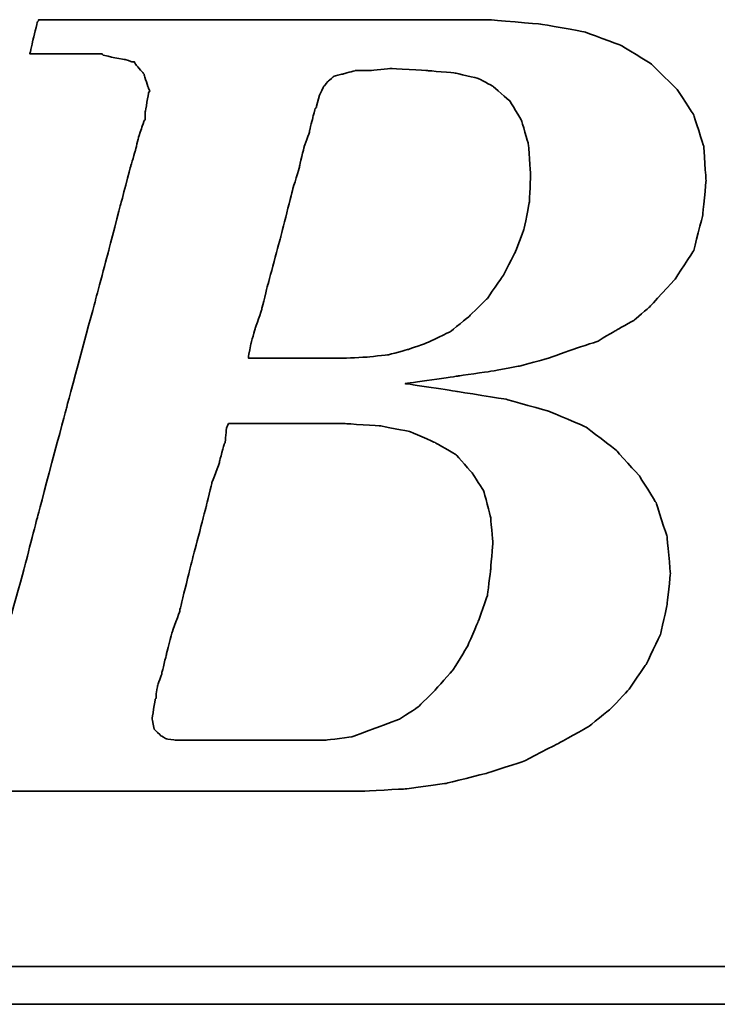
# Model space of a CAD drawing. Header units: millimetres. Extents: x 737 to 1271, y 623 to 792.
# Tile 32 of 48: x 1130.17 to 1134.1, y 675.56 to 681.1. Entities that reach past the tile are written whole.
import ezdxf

# ---------------------------------------------------------------- set-up
doc = ezdxf.new("R2010")
doc.units = ezdxf.units.MM
doc.header["$LTSCALE"] = 2
doc.layers.add('DIM', color=4, linetype='Continuous')
doc.layers.add('layer 1', color=7, linetype='Continuous')

# ---------------------------------------------------------------- blocks, each defined once
blk = doc.blocks.new('TBI MOTION logo(完整正式版)')
at = {"layer": 'layer 1', "color": 22, "lineweight": 35}
for points, knots in [([(-64.65375, -6.86375), (-64.65375, -6.86375), (-64.84375, -7.29625), (-64.84375, -7.29625), (-64.84375, -7.29625), (-64.84375, -7.29625), (-64.86875, -7.34375), (-64.86875, -7.34375), (-64.86875, -7.34375), (-64.86875, -7.34375), (-64.86875, -7.36875), (-64.86875, -7.36875), (-64.86875, -7.36875), (-64.86875, -7.36875), (-65.15375, -7.65375), (-65.15375, -7.65375), (-65.15375, -7.65375), (-65.15375, -7.65375), (-65.17875, -7.65375), (-65.17875, -7.65375), (-65.17875, -7.65375), (-65.17875, -7.65375), (-65.20375, -7.67875), (-65.20375, -7.67875), (-65.20375, -7.67875), (-65.20375, -7.67875), (-65.58875, -7.87125), (-65.58875, -7.87125), (-65.58875, -7.87125), (-65.58875, -7.87125), (-65.63375, -7.87125), (-65.63375, -7.87125), (-65.63375, -7.87125), (-65.63375, -7.87125), (-65.65875, -7.89375), (-65.65875, -7.89375), (-65.65875, -7.89375), (-65.65875, -7.89375), (-66.09375, -7.94375), (-66.09375, -7.94375), (-66.09375, -7.94375), (-66.09375, -7.94375), (-66.11375, -7.94375), (-66.11375, -7.94375), (-66.11375, -7.94375), (-66.11375, -7.94375), (-66.16375, -7.94375), (-66.16375, -7.94375), (-66.16375, -7.94375), (-66.16375, -7.94375), (-66.30875, -7.94375), (-66.30875, -7.94375), (-66.30875, -7.94375), (-66.30875, -7.94375), (-66.69375, -7.94375), (-66.69375, -7.94375), (-66.69375, -7.94375), (-66.69375, -7.94375), (-67.07375, -7.94375), (-67.07375, -7.94375), (-67.07375, -7.94375), (-67.07375, -7.94375), (-67.12375, -7.94375), (-67.12375, -7.94375), (-67.12375, -7.94375), (-67.12375, -7.94375), (-67.12375, -7.96625), (-67.12375, -7.96625), (-67.12375, -7.96625), (-67.12375, -7.96625), (-67.14875, -7.99125), (-67.14875, -7.99125), (-67.14875, -7.99125), (-67.14875, -7.99125), (-67.24375, -8.34875), (-67.24375, -8.34875), (-67.24375, -8.34875), (-67.24375, -8.34875), (-67.31375, -8.68625), (-67.31375, -8.68625), (-67.31375, -8.68625), (-67.31375, -8.68625), (-67.26875, -8.68625), (-67.26875, -8.68625), (-67.26875, -8.68625), (-67.26875, -8.68625), (-67.07375, -8.68625), (-67.07375, -8.68625), (-67.07375, -8.68625), (-67.07375, -8.68625), (-66.54875, -8.68625), (-66.54875, -8.68625), (-66.54875, -8.68625), (-66.54875, -8.68625), (-65.82625, -8.68625), (-65.82625, -8.68625), (-65.82625, -8.68625), (-65.82625, -8.68625), (-65.01375, -8.68625), (-65.01375, -8.68625), (-65.01375, -8.68625), (-65.01375, -8.68625), (-64.05375, -8.68625), (-64.05375, -8.68625), (-64.05375, -8.68625), (-64.05375, -8.68625), (-62.08375, -8.68625), (-62.08375, -8.68625), (-62.08375, -8.68625), (-62.08375, -8.68625), (-60.06875, -8.68625), (-60.06875, -8.68625), (-60.06875, -8.68625), (-60.06875, -8.68625), (-59.10875, -8.68625), (-59.10875, -8.68625), (-59.10875, -8.68625), (-59.10875, -8.68625), (-58.29375, -8.68625), (-58.29375, -8.68625), (-58.29375, -8.68625), (-58.29375, -8.68625), (-57.57375, -8.68625), (-57.57375, -8.68625), (-57.57375, -8.68625), (-57.57375, -8.68625), (-57.04875, -8.68625), (-57.04875, -8.68625), (-57.04875, -8.68625), (-57.04875, -8.68625), (-56.85375, -8.68625), (-56.85375, -8.68625), (-56.85375, -8.68625), (-56.85375, -8.68625), (-56.70875, -8.68625), (-56.70875, -8.68625), (-56.70875, -8.68625), (-56.70875, -8.68625), (-56.61375, -8.68625), (-56.61375, -8.68625), (-56.61375, -8.68625), (-56.61375, -8.68625), (-56.56875, -8.68625), (-56.56875, -8.68625), (-56.56875, -8.68625), (-56.56875, -8.68625), (-55.65375, -8.63875), (-55.65375, -8.63875), (-55.65375, -8.63875), (-55.65375, -8.63875), (-54.76875, -8.51875), (-54.76875, -8.51875), (-54.76875, -8.51875), (-54.76875, -8.51875), (-53.90375, -8.30375), (-53.90375, -8.30375), (-53.90375, -8.30375), (-53.90375, -8.30375), (-53.08875, -8.03875), (-53.08875, -8.03875), (-53.08875, -8.03875), (-53.08875, -8.03875), (-52.34375, -7.65375), (-52.34375, -7.65375), (-52.34375, -7.65375), (-52.34375, -7.65375), (-51.69875, -7.29625), (-51.69875, -7.29625), (-51.69875, -7.29625), (-51.69875, -7.29625), (-51.21875, -6.91125), (-51.21875, -6.91125), (-51.21875, -6.91125), (-51.21875, -6.91125), (-50.83375, -6.50375), (-50.83375, -6.50375), (-50.83375, -6.50375), (-50.83375, -6.50375), (-50.44875, -5.94875), (-50.44875, -5.94875), (-50.44875, -5.94875), (-50.44875, -5.94875), (-50.13875, -5.30375), (-50.13875, -5.30375), (-50.13875, -5.30375), (-50.13875, -5.30375), (-49.99375, -4.65375), (-49.99375, -4.65375), (-49.99375, -4.65375), (-49.99375, -4.65375), (-49.92375, -3.98375), (-49.92375, -3.98375), (-49.92375, -3.98375), (-49.92375, -3.98375), (-49.99375, -3.19374), (-49.99375, -3.19374), (-49.99375, -3.19374), (-49.99375, -3.19374), (-50.23374, -2.44874), (-50.23374, -2.44874), (-50.23374, -2.44874), (-50.23374, -2.44874), (-50.59375, -1.87374), (-50.59375, -1.87374), (-50.59375, -1.87374), (-50.59375, -1.87374), (-51.09875, -1.31874), (-51.09875, -1.31874), (-51.09875, -1.31874), (-51.09875, -1.31874), (-51.74375, -0.81875), (-51.74375, -0.81875), (-51.74375, -0.81875), (-51.74375, -0.81875), (-52.53875, -0.48125), (-52.53875, -0.48125), (-52.53875, -0.48125), (-52.53875, -0.48125), (-53.47375, -0.21875), (-53.47375, -0.21875), (-53.47375, -0.21875), (-53.47375, -0.21875), (-54.52875, -0.04874), (-54.52875, -0.04874), (-54.52875, -0.04874), (-54.52875, -0.04874), (-55.65375, 0.12125), (-55.65375, 0.12125), (-55.65375, 0.12125), (-55.65375, 0.12125), (-54.50375, 0.28624), (-54.50375, 0.28624), (-54.50375, 0.28624), (-54.50375, 0.28624), (-53.83375, 0.38124), (-53.83375, 0.38124), (-53.83375, 0.38124), (-53.83375, 0.38124), (-53.18375, 0.50125), (-53.18375, 0.50125), (-53.18375, 0.50125), (-53.18375, 0.50125), (-52.55875, 0.66874), (-52.55875, 0.66874), (-52.55875, 0.66874), (-52.55875, 0.66874), (-52.03375, 0.86124), (-52.03375, 0.86124), (-52.03375, 0.86124), (-52.03375, 0.86124), (-51.50374, 1.03124), (-51.50374, 1.03124), (-51.50374, 1.03124), (-51.50374, 1.03124), (-51.09875, 1.27125), (-51.09875, 1.27125), (-51.09875, 1.27125), (-51.09875, 1.27125), (-50.71375, 1.48624), (-50.71375, 1.48624), (-50.71375, 1.48624), (-50.71375, 1.48624), (-50.37625, 1.77625), (-50.37625, 1.77625), (-50.37625, 1.77625), (-50.37625, 1.77625), (-49.82375, 2.37625), (-49.82375, 2.37625), (-49.82375, 2.37625), (-49.82375, 2.37625), (-49.41875, 2.99625), (-49.41875, 2.99625), (-49.41875, 2.99625), (-49.41875, 2.99625), (-49.22375, 3.76625), (-49.22375, 3.76625), (-49.22375, 3.76625), (-49.22375, 3.76625), (-49.15375, 4.50874), (-49.15375, 4.50874), (-49.15375, 4.50874), (-49.15375, 4.50874), (-49.20375, 5.25125), (-49.20375, 5.25125), (-49.20375, 5.25125), (-49.20375, 5.25125), (-49.41875, 5.92625), (-49.41875, 5.92625), (-49.41875, 5.92625), (-49.41875, 5.92625), (-49.77875, 6.47625), (-49.77875, 6.47625), (-49.77875, 6.47625), (-49.77875, 6.47625), (-50.33125, 7.02624), (-50.33125, 7.02624), (-50.33125, 7.02624), (-50.33125, 7.02624), (-51.00125, 7.43625), (-51.00125, 7.43625), (-51.00125, 7.43625), (-51.00125, 7.43625), (-51.79375, 7.72625), (-51.79375, 7.72625), (-51.79375, 7.72625), (-51.79375, 7.72625), (-52.72875, 7.89124), (-52.72875, 7.89124), (-52.72875, 7.89124), (-52.72875, 7.89124), (-53.83375, 7.98625), (-53.83375, 7.98625), (-53.83375, 7.98625), (-53.83375, 7.98625), (-53.92875, 7.98625), (-53.92875, 7.98625), (-53.92875, 7.98625), (-53.92875, 7.98625), (-54.26375, 7.98625), (-54.26375, 7.98625), (-54.26375, 7.98625), (-54.26375, 7.98625), (-54.74375, 7.98625), (-54.74375, 7.98625), (-54.74375, 7.98625), (-54.74375, 7.98625), (-55.36875, 7.98625), (-55.36875, 7.98625), (-55.36875, 7.98625), (-55.36875, 7.98625), (-56.13375, 7.98625), (-56.13375, 7.98625), (-56.13375, 7.98625), (-56.13375, 7.98625), (-56.94875, 7.98625), (-56.94875, 7.98625), (-56.94875, 7.98625), (-56.94875, 7.98625), (-58.77625, 7.98625), (-58.77625, 7.98625), (-58.77625, 7.98625), (-58.77625, 7.98625), (-60.59875, 7.98625), (-60.59875, 7.98625), (-60.59875, 7.98625), (-60.59875, 7.98625), (-61.41375, 7.98625), (-61.41375, 7.98625), (-61.41375, 7.98625), (-61.41375, 7.98625), (-62.17875, 7.98625), (-62.17875, 7.98625), (-62.17875, 7.98625), (-62.17875, 7.98625), (-62.80375, 7.98625), (-62.80375, 7.98625), (-62.80375, 7.98625), (-62.80375, 7.98625), (-63.30625, 7.98625), (-63.30625, 7.98625), (-63.30625, 7.98625), (-63.30625, 7.98625), (-63.57375, 7.98625), (-63.57375, 7.98625), (-63.57375, 7.98625), (-63.57375, 7.98625), (-63.57375, 7.96375), (-63.57375, 7.96375), (-63.57375, 7.96375), (-63.57375, 7.96375), (-63.59875, 7.94125), (-63.59875, 7.94125), (-63.59875, 7.94125), (-63.59875, 7.94125), (-63.69375, 7.55625), (-63.69375, 7.55625), (-63.69375, 7.55625), (-63.69375, 7.55625), (-63.76375, 7.24624), (-63.76375, 7.24624), (-63.76375, 7.24624), (-63.76375, 7.24624), (-63.23875, 7.24624), (-63.23875, 7.24624), (-63.23875, 7.24624), (-63.23875, 7.24624), (-62.75875, 7.24624), (-62.75875, 7.24624), (-62.75875, 7.24624), (-62.75875, 7.24624), (-62.61125, 7.24624), (-62.61125, 7.24624), (-62.61125, 7.24624), (-62.61125, 7.24624), (-62.56625, 7.24624), (-62.56625, 7.24624), (-62.56625, 7.24624), (-62.56625, 7.24624), (-62.22875, 7.24624), (-62.22875, 7.24624), (-62.22875, 7.24624), (-62.22875, 7.24624), (-62.20375, 7.24624), (-62.20375, 7.24624), (-62.20375, 7.24624), (-62.20375, 7.24624), (-62.17875, 7.21875), (-62.17875, 7.21875), (-62.17875, 7.21875), (-62.17875, 7.21875), (-61.96375, 7.17125), (-61.96375, 7.17125), (-61.96375, 7.17125), (-61.96375, 7.17125), (-61.72375, 7.12624), (-61.72375, 7.12624), (-61.72375, 7.12624), (-61.72375, 7.12624), (-61.70375, 7.12624), (-61.70375, 7.12624), (-61.70375, 7.12624), (-61.70375, 7.12624), (-61.55875, 7.07624), (-61.55875, 7.07624), (-61.55875, 7.07624), (-61.55875, 7.07624), (-61.50875, 7.07624), (-61.50875, 7.07624), (-61.50875, 7.07624), (-61.50875, 7.07624), (-61.48375, 7.02624), (-61.48375, 7.02624), (-61.48375, 7.02624), (-61.48375, 7.02624), (-61.31875, 6.83375), (-61.31875, 6.83375), (-61.31875, 6.83375), (-61.31875, 6.83375), (-61.29375, 6.81125), (-61.29375, 6.81125), (-61.29375, 6.81125), (-61.29375, 6.81125), (-61.29375, 6.78625), (-61.29375, 6.78625), (-61.29375, 6.78625), (-61.29375, 6.78625), (-61.19875, 6.50124), (-61.19875, 6.50124), (-61.19875, 6.50124), (-61.19875, 6.50124), (-61.17375, 6.45124), (-61.17375, 6.45124), (-61.17375, 6.45124), (-61.17375, 6.45124), (-61.19875, 6.40625), (-61.19875, 6.40625), (-61.19875, 6.40625), (-61.19875, 6.40625), (-61.26875, 5.99624), (-61.26875, 5.99624), (-61.26875, 5.99624), (-61.26875, 5.99624), (-61.26875, 5.85125), (-61.26875, 5.85125), (-61.26875, 5.85125), (-61.26875, 5.85125), (-61.26875, 5.82625), (-61.26875, 5.82625), (-61.26875, 5.82625), (-61.26875, 5.82625), (-61.29375, 5.80625), (-61.29375, 5.80625), (-61.29375, 5.80625), (-61.29375, 5.80625), (-61.34125, 5.66125), (-61.34125, 5.66125), (-61.34125, 5.66125), (-61.34125, 5.66125), (-61.41375, 5.44625), (-61.41375, 5.44625), (-61.41375, 5.44625), (-61.41375, 5.44625), (-61.48375, 5.15625), (-61.48375, 5.15625), (-61.48375, 5.15625), (-61.48375, 5.15625), (-61.58375, 4.82124), (-61.58375, 4.82124), (-61.58375, 4.82124), (-61.58375, 4.82124), (-61.79875, 4.00375), (-61.79875, 4.00375), (-61.79875, 4.00375), (-61.79875, 4.00375), (-62.05875, 2.99625), (-62.05875, 2.99625), (-62.05875, 2.99625), (-62.05875, 2.99625), (-62.34875, 1.91625), (-62.34875, 1.91625), (-62.34875, 1.91625), (-62.34875, 1.91625), (-62.97375, -0.41124), (-62.97375, -0.41124), (-62.97375, -0.41124), (-62.97375, -0.41124), (-63.59875, -2.75875), (-63.59875, -2.75875), (-63.59875, -2.75875), (-63.59875, -2.75875), (-63.88375, -3.86374), (-63.88375, -3.86374), (-63.88375, -3.86374), (-63.88375, -3.86374), (-64.14875, -4.82374), (-64.14875, -4.82374), (-64.14875, -4.82374), (-64.14875, -4.82374), (-64.36375, -5.64125), (-64.36375, -5.64125), (-64.36375, -5.64125), (-64.36375, -5.64125), (-64.43625, -5.97625), (-64.43625, -5.97625), (-64.43625, -5.97625), (-64.43625, -5.97625), (-64.50875, -6.28625), (-64.50875, -6.28625), (-64.50875, -6.28625), (-64.50875, -6.28625), (-64.50875, -6.30875), (-64.50875, -6.30875), (-64.50875, -6.30875), (-64.50875, -6.30875), (-64.57875, -6.50375), (-64.57875, -6.50375), (-64.57875, -6.50375), (-64.57875, -6.50375), (-64.62875, -6.69625), (-64.62875, -6.69625), (-64.62875, -6.69625), (-64.62875, -6.69625), (-64.62875, -6.76875), (-64.62875, -6.76875), (-64.62875, -6.76875), (-64.62875, -6.76875), (-64.62875, -6.81375), (-64.62875, -6.81375), (-64.62875, -6.81375), (-64.62875, -6.81375), (-64.62875, -6.83875), (-64.62875, -6.83875), (-64.62875, -6.83875), (-64.62875, -6.83875), (-64.65375, -6.86375), (-64.65375, -6.86375)], [0, 0, 0, 0, 0.00719424, 0.00719424, 0.00719424, 0.00719425, 0.01438849, 0.01438849, 0.01438849, 0.0143885, 0.02158273, 0.02158273, 0.02158273, 0.02158274, 0.02877698, 0.02877698, 0.02877698, 0.02877699, 0.03597122, 0.03597122, 0.03597122, 0.03597123, 0.04316547, 0.04316547, 0.04316547, 0.04316548, 0.05035971, 0.05035971, 0.05035971, 0.05035972, 0.05755396, 0.05755396, 0.05755396, 0.05755397, 0.0647482, 0.0647482, 0.0647482, 0.06474821, 0.07194245, 0.07194245, 0.07194245, 0.07194246, 0.07913669, 0.07913669, 0.07913669, 0.0791367, 0.08633094, 0.08633094, 0.08633094, 0.08633095, 0.09352518, 0.09352518, 0.09352518, 0.09352519, 0.10071942, 0.10071942, 0.10071942, 0.10071943, 0.10791367, 0.10791367, 0.10791367, 0.10791368, 0.11510791, 0.11510791, 0.11510791, 0.11510792, 0.12230216, 0.12230216, 0.12230216, 0.12230217, 0.1294964, 0.1294964, 0.1294964, 0.12949641, 0.13669065, 0.13669065, 0.13669065, 0.13669066, 0.14388489, 0.14388489, 0.14388489, 0.1438849, 0.15107914, 0.15107914, 0.15107914, 0.15107915, 0.15827338, 0.15827338, 0.15827338, 0.15827339, 0.16546763, 0.16546763, 0.16546763, 0.16546764, 0.17266187, 0.17266187, 0.17266187, 0.17266188, 0.17985612, 0.17985612, 0.17985612, 0.17985613, 0.18705036, 0.18705036, 0.18705036, 0.18705037, 0.1942446, 0.1942446, 0.1942446, 0.19424461, 0.20143885, 0.20143885, 0.20143885, 0.20143886, 0.20863309, 0.20863309, 0.20863309, 0.2086331, 0.21582734, 0.21582734, 0.21582734, 0.21582735, 0.22302158, 0.22302158, 0.22302158, 0.22302159, 0.23021583, 0.23021583, 0.23021583, 0.23021584, 0.23741007, 0.23741007, 0.23741007, 0.23741008, 0.24460432, 0.24460432, 0.24460432, 0.24460433, 0.25179856, 0.25179856, 0.25179856, 0.25179857, 0.25899281, 0.25899281, 0.25899281, 0.25899282, 0.26618705, 0.26618705, 0.26618705, 0.26618706, 0.27338129, 0.27338129, 0.27338129, 0.2733813, 0.28057554, 0.28057554, 0.28057554, 0.28057555, 0.28776978, 0.28776978, 0.28776978, 0.28776979, 0.29496403, 0.29496403, 0.29496403, 0.29496404, 0.30215827, 0.30215827, 0.30215827, 0.30215828, 0.30935252, 0.30935252, 0.30935252, 0.30935253, 0.31654676, 0.31654676, 0.31654676, 0.31654677, 0.32374101, 0.32374101, 0.32374101, 0.32374102, 0.33093525, 0.33093525, 0.33093525, 0.33093526, 0.3381295, 0.3381295, 0.3381295, 0.33812951, 0.34532374, 0.34532374, 0.34532374, 0.34532375, 0.35251799, 0.35251799, 0.35251799, 0.352518, 0.35971223, 0.35971223, 0.35971223, 0.35971224, 0.36690647, 0.36690647, 0.36690647, 0.36690648, 0.37410072, 0.37410072, 0.37410072, 0.37410073, 0.38129496, 0.38129496, 0.38129496, 0.38129497, 0.38848921, 0.38848921, 0.38848921, 0.38848922, 0.39568345, 0.39568345, 0.39568345, 0.39568346, 0.4028777, 0.4028777, 0.4028777, 0.40287771, 0.41007194, 0.41007194, 0.41007194, 0.41007195, 0.41726619, 0.41726619, 0.41726619, 0.4172662, 0.42446043, 0.42446043, 0.42446043, 0.42446044, 0.43165468, 0.43165468, 0.43165468, 0.43165469, 0.43884892, 0.43884892, 0.43884892, 0.43884893, 0.44604317, 0.44604317, 0.44604317, 0.44604318, 0.45323741, 0.45323741, 0.45323741, 0.45323742, 0.46043165, 0.46043165, 0.46043165, 0.46043166, 0.4676259, 0.4676259, 0.4676259, 0.46762591, 0.47482014, 0.47482014, 0.47482014, 0.47482015, 0.48201439, 0.48201439, 0.48201439, 0.4820144, 0.48920863, 0.48920863, 0.48920863, 0.48920864, 0.49640288, 0.49640288, 0.49640288, 0.49640289, 0.50359712, 0.50359712, 0.50359712, 0.50359713, 0.51079137, 0.51079137, 0.51079137, 0.51079138, 0.51798561, 0.51798561, 0.51798561, 0.51798562, 0.52517986, 0.52517986, 0.52517986, 0.52517987, 0.5323741, 0.5323741, 0.5323741, 0.53237411, 0.53956835, 0.53956835, 0.53956835, 0.53956836, 0.54676259, 0.54676259, 0.54676259, 0.5467626, 0.55395683, 0.55395683, 0.55395683, 0.55395684, 0.56115108, 0.56115108, 0.56115108, 0.56115109, 0.56834532, 0.56834532, 0.56834532, 0.56834533, 0.57553957, 0.57553957, 0.57553957, 0.57553958, 0.58273381, 0.58273381, 0.58273381, 0.58273382, 0.58992806, 0.58992806, 0.58992806, 0.58992807, 0.5971223, 0.5971223, 0.5971223, 0.59712231, 0.60431655, 0.60431655, 0.60431655, 0.60431656, 0.61151079, 0.61151079, 0.61151079, 0.6115108, 0.61870504, 0.61870504, 0.61870504, 0.61870505, 0.62589928, 0.62589928, 0.62589928, 0.62589929, 0.63309353, 0.63309353, 0.63309353, 0.63309354, 0.64028777, 0.64028777, 0.64028777, 0.64028778, 0.64748201, 0.64748201, 0.64748201, 0.64748202, 0.65467626, 0.65467626, 0.65467626, 0.65467627, 0.6618705, 0.6618705, 0.6618705, 0.66187051, 0.66906475, 0.66906475, 0.66906475, 0.66906476, 0.67625899, 0.67625899, 0.67625899, 0.676259, 0.68345324, 0.68345324, 0.68345324, 0.68345325, 0.69064748, 0.69064748, 0.69064748, 0.69064749, 0.69784173, 0.69784173, 0.69784173, 0.69784174, 0.70503597, 0.70503597, 0.70503597, 0.70503598, 0.71223022, 0.71223022, 0.71223022, 0.71223023, 0.71942446, 0.71942446, 0.71942446, 0.71942447, 0.72661871, 0.72661871, 0.72661871, 0.72661872, 0.73381295, 0.73381295, 0.73381295, 0.73381296, 0.74100719, 0.74100719, 0.74100719, 0.7410072, 0.74820144, 0.74820144, 0.74820144, 0.74820145, 0.75539568, 0.75539568, 0.75539568, 0.75539569, 0.76258993, 0.76258993, 0.76258993, 0.76258994, 0.76978417, 0.76978417, 0.76978417, 0.76978418, 0.77697842, 0.77697842, 0.77697842, 0.77697843, 0.78417266, 0.78417266, 0.78417266, 0.78417267, 0.79136691, 0.79136691, 0.79136691, 0.79136692, 0.79856115, 0.79856115, 0.79856115, 0.79856116, 0.8057554, 0.8057554, 0.8057554, 0.80575541, 0.81294964, 0.81294964, 0.81294964, 0.81294965, 0.82014388, 0.82014388, 0.82014388, 0.82014389, 0.82733813, 0.82733813, 0.82733813, 0.82733814, 0.83453237, 0.83453237, 0.83453237, 0.83453238, 0.84172662, 0.84172662, 0.84172662, 0.84172663, 0.84892086, 0.84892086, 0.84892086, 0.84892087, 0.85611511, 0.85611511, 0.85611511, 0.85611512, 0.86330935, 0.86330935, 0.86330935, 0.86330936, 0.8705036, 0.8705036, 0.8705036, 0.87050361, 0.87769784, 0.87769784, 0.87769784, 0.87769785, 0.88489209, 0.88489209, 0.88489209, 0.8848921, 0.89208633, 0.89208633, 0.89208633, 0.89208634, 0.89928058, 0.89928058, 0.89928058, 0.89928059, 0.90647482, 0.90647482, 0.90647482, 0.90647483, 0.91366906, 0.91366906, 0.91366906, 0.91366907, 0.92086331, 0.92086331, 0.92086331, 0.92086332, 0.92805755, 0.92805755, 0.92805755, 0.92805756, 0.9352518, 0.9352518, 0.9352518, 0.93525181, 0.94244604, 0.94244604, 0.94244604, 0.94244605, 0.94964029, 0.94964029, 0.94964029, 0.9496403, 0.95683453, 0.95683453, 0.95683453, 0.95683454, 0.96402878, 0.96402878, 0.96402878, 0.96402879, 0.97122302, 0.97122302, 0.97122302, 0.97122303, 0.97841727, 0.97841727, 0.97841727, 0.97841728, 0.98561151, 0.98561151, 0.98561151, 0.98561152, 0.99280576, 0.99280576, 0.99280576, 0.99280577, 1, 1, 1, 1]), ([(-57.50375, 6.35625), (-57.50375, 6.35625), (-57.57375, 6.11625), (-57.57375, 6.11625), (-57.57375, 6.11625), (-57.57375, 6.11625), (-57.57375, 6.09125), (-57.57375, 6.09125), (-57.57375, 6.09125), (-57.57375, 6.09125), (-57.59875, 6.06625), (-57.59875, 6.06625), (-57.59875, 6.06625), (-57.59875, 6.06625), (-57.64875, 5.87625), (-57.64875, 5.87625), (-57.64875, 5.87625), (-57.64875, 5.87625), (-57.71875, 5.58875), (-57.71875, 5.58875), (-57.71875, 5.58875), (-57.71875, 5.58875), (-57.71875, 5.56625), (-57.71875, 5.56625), (-57.71875, 5.56625), (-57.71875, 5.56625), (-57.83875, 5.23125), (-57.83875, 5.23125), (-57.83875, 5.23125), (-57.83875, 5.23125), (-57.93625, 4.82124), (-57.93625, 4.82124), (-57.93625, 4.82124), (-57.93625, 4.82124), (-57.93625, 4.79624), (-57.93625, 4.79624), (-57.93625, 4.79624), (-57.93625, 4.79624), (-58.07875, 4.34125), (-58.07875, 4.34125), (-58.07875, 4.34125), (-58.07875, 4.34125), (-58.34375, 3.28625), (-58.34375, 3.28625), (-58.34375, 3.28625), (-58.34375, 3.28625), (-58.62875, 2.23124), (-58.62875, 2.23124), (-58.62875, 2.23124), (-58.62875, 2.23124), (-58.74875, 1.75125), (-58.74875, 1.75125), (-58.74875, 1.75125), (-58.74875, 1.75125), (-58.74875, 1.72625), (-58.74875, 1.72625), (-58.74875, 1.72625), (-58.74875, 1.72625), (-58.89375, 1.31625), (-58.89375, 1.31625), (-58.89375, 1.31625), (-58.89375, 1.31625), (-58.98875, 0.98124), (-58.98875, 0.98124), (-58.98875, 0.98124), (-58.98875, 0.98124), (-59.03875, 0.71625), (-59.03875, 0.71625), (-59.03875, 0.71625), (-59.03875, 0.71625), (-59.03875, 0.66874), (-59.03875, 0.66874), (-59.03875, 0.66874), (-59.03875, 0.66874), (-58.91875, 0.66874), (-58.91875, 0.66874), (-58.91875, 0.66874), (-58.91875, 0.66874), (-58.53375, 0.66874), (-58.53375, 0.66874), (-58.53375, 0.66874), (-58.53375, 0.66874), (-58.10375, 0.66874), (-58.10375, 0.66874), (-58.10375, 0.66874), (-58.10375, 0.66874), (-57.66875, 0.66874), (-57.66875, 0.66874), (-57.66875, 0.66874), (-57.66875, 0.66874), (-57.33375, 0.66874), (-57.33375, 0.66874), (-57.33375, 0.66874), (-57.33375, 0.66874), (-57.09375, 0.66874), (-57.09375, 0.66874), (-57.09375, 0.66874), (-57.09375, 0.66874), (-56.99875, 0.66874), (-56.99875, 0.66874), (-56.99875, 0.66874), (-56.99875, 0.66874), (-56.49375, 0.69374), (-56.49375, 0.69374), (-56.49375, 0.69374), (-56.49375, 0.69374), (-56.01375, 0.74374), (-56.01375, 0.74374), (-56.01375, 0.74374), (-56.01375, 0.74374), (-55.58375, 0.86124), (-55.58375, 0.86124), (-55.58375, 0.86124), (-55.58375, 0.86124), (-55.17375, 1.00624), (-55.17375, 1.00624), (-55.17375, 1.00624), (-55.17375, 1.00624), (-54.67375, 1.24625), (-54.67375, 1.24625), (-54.67375, 1.24625), (-54.67375, 1.24625), (-54.26375, 1.58124), (-54.26375, 1.58124), (-54.26375, 1.58124), (-54.26375, 1.58124), (-53.87875, 1.96374), (-53.87875, 1.96374), (-53.87875, 1.96374), (-53.87875, 1.96374), (-53.54375, 2.44625), (-53.54375, 2.44625), (-53.54375, 2.44625), (-53.54375, 2.44625), (-53.27875, 2.95125), (-53.27875, 2.95125), (-53.27875, 2.95125), (-53.27875, 2.95125), (-53.08875, 3.45124), (-53.08875, 3.45124), (-53.08875, 3.45124), (-53.08875, 3.45124), (-52.96875, 4.05124), (-52.96875, 4.05124), (-52.96875, 4.05124), (-52.96875, 4.05124), (-52.94375, 4.65125), (-52.94375, 4.65125), (-52.94375, 4.65125), (-52.94375, 4.65125), (-52.99375, 5.30125), (-52.99375, 5.30125), (-52.99375, 5.30125), (-52.99375, 5.30125), (-53.13875, 5.80625), (-53.13875, 5.80625), (-53.13875, 5.80625), (-53.13875, 5.80625), (-53.39875, 6.23625), (-53.39875, 6.23625), (-53.39875, 6.23625), (-53.39875, 6.23625), (-53.75875, 6.54875), (-53.75875, 6.54875), (-53.75875, 6.54875), (-53.75875, 6.54875), (-54.07375, 6.71625), (-54.07375, 6.71625), (-54.07375, 6.71625), (-54.07375, 6.71625), (-54.57375, 6.83375), (-54.57375, 6.83375), (-54.57375, 6.83375), (-54.57375, 6.83375), (-55.17375, 6.88625), (-55.17375, 6.88625), (-55.17375, 6.88625), (-55.17375, 6.88625), (-55.96875, 6.93125), (-55.96875, 6.93125), (-55.96875, 6.93125), (-55.96875, 6.93125), (-56.39875, 6.88625), (-56.39875, 6.88625), (-56.39875, 6.88625), (-56.39875, 6.88625), (-56.42125, 6.88625), (-56.42125, 6.88625), (-56.42125, 6.88625), (-56.42125, 6.88625), (-56.73375, 6.88625), (-56.73375, 6.88625), (-56.73375, 6.88625), (-56.73375, 6.88625), (-56.99875, 6.81125), (-56.99875, 6.81125), (-56.99875, 6.81125), (-56.99875, 6.81125), (-57.02375, 6.81125), (-57.02375, 6.81125), (-57.02375, 6.81125), (-57.02375, 6.81125), (-57.18875, 6.76625), (-57.18875, 6.76625), (-57.18875, 6.76625), (-57.18875, 6.76625), (-57.30875, 6.66625), (-57.30875, 6.66625), (-57.30875, 6.66625), (-57.30875, 6.66625), (-57.40875, 6.54875), (-57.40875, 6.54875), (-57.40875, 6.54875), (-57.40875, 6.54875), (-57.50375, 6.35625), (-57.50375, 6.35625)], [0, 0, 0, 0, 0.01851852, 0.01851852, 0.01851852, 0.01851853, 0.03703704, 0.03703704, 0.03703704, 0.03703705, 0.05555556, 0.05555556, 0.05555556, 0.05555557, 0.07407407, 0.07407407, 0.07407407, 0.07407408, 0.09259259, 0.09259259, 0.09259259, 0.0925926, 0.11111111, 0.11111111, 0.11111111, 0.11111112, 0.12962963, 0.12962963, 0.12962963, 0.12962964, 0.14814815, 0.14814815, 0.14814815, 0.14814816, 0.16666667, 0.16666667, 0.16666667, 0.16666668, 0.18518519, 0.18518519, 0.18518519, 0.1851852, 0.2037037, 0.2037037, 0.2037037, 0.20370371, 0.22222222, 0.22222222, 0.22222222, 0.22222223, 0.24074074, 0.24074074, 0.24074074, 0.24074075, 0.25925926, 0.25925926, 0.25925926, 0.25925927, 0.27777778, 0.27777778, 0.27777778, 0.27777779, 0.2962963, 0.2962963, 0.2962963, 0.29629631, 0.31481481, 0.31481481, 0.31481481, 0.31481482, 0.33333333, 0.33333333, 0.33333333, 0.33333334, 0.35185185, 0.35185185, 0.35185185, 0.35185186, 0.37037037, 0.37037037, 0.37037037, 0.37037038, 0.38888889, 0.38888889, 0.38888889, 0.3888889, 0.40740741, 0.40740741, 0.40740741, 0.40740742, 0.42592593, 0.42592593, 0.42592593, 0.42592594, 0.44444444, 0.44444444, 0.44444444, 0.44444445, 0.46296296, 0.46296296, 0.46296296, 0.46296297, 0.48148148, 0.48148148, 0.48148148, 0.48148149, 0.5, 0.5, 0.5, 0.50000001, 0.51851852, 0.51851852, 0.51851852, 0.51851853, 0.53703704, 0.53703704, 0.53703704, 0.53703705, 0.55555556, 0.55555556, 0.55555556, 0.55555557, 0.57407407, 0.57407407, 0.57407407, 0.57407408, 0.59259259, 0.59259259, 0.59259259, 0.5925926, 0.61111111, 0.61111111, 0.61111111, 0.61111112, 0.62962963, 0.62962963, 0.62962963, 0.62962964, 0.64814815, 0.64814815, 0.64814815, 0.64814816, 0.66666667, 0.66666667, 0.66666667, 0.66666668, 0.68518519, 0.68518519, 0.68518519, 0.6851852, 0.7037037, 0.7037037, 0.7037037, 0.70370371, 0.72222222, 0.72222222, 0.72222222, 0.72222223, 0.74074074, 0.74074074, 0.74074074, 0.74074075, 0.75925926, 0.75925926, 0.75925926, 0.75925927, 0.77777778, 0.77777778, 0.77777778, 0.77777779, 0.7962963, 0.7962963, 0.7962963, 0.79629631, 0.81481481, 0.81481481, 0.81481481, 0.81481482, 0.83333333, 0.83333333, 0.83333333, 0.83333334, 0.85185185, 0.85185185, 0.85185185, 0.85185186, 0.87037037, 0.87037037, 0.87037037, 0.87037038, 0.88888889, 0.88888889, 0.88888889, 0.8888889, 0.90740741, 0.90740741, 0.90740741, 0.90740742, 0.92592593, 0.92592593, 0.92592593, 0.92592594, 0.94444444, 0.94444444, 0.94444444, 0.94444445, 0.96296296, 0.96296296, 0.96296296, 0.96296297, 0.98148148, 0.98148148, 0.98148148, 0.98148149, 1, 1, 1, 1]), ([(-61.03125, -6.57375), (-61.03125, -6.57375), (-61.03125, -6.67125), (-61.03125, -6.67125), (-61.03125, -6.67125), (-61.03125, -6.67125), (-61.05375, -6.69625), (-61.05375, -6.69625), (-61.05375, -6.69625), (-61.05375, -6.69625), (-61.12375, -7.12875), (-61.12375, -7.12875), (-61.12375, -7.12875), (-61.12375, -7.12875), (-61.07875, -7.34375), (-61.07875, -7.34375), (-61.07875, -7.34375), (-61.07875, -7.34375), (-60.93375, -7.48875), (-60.93375, -7.48875), (-60.93375, -7.48875), (-60.93375, -7.48875), (-60.81375, -7.55625), (-60.81375, -7.55625), (-60.81375, -7.55625), (-60.81375, -7.55625), (-60.62375, -7.58375), (-60.62375, -7.58375), (-60.62375, -7.58375), (-60.62375, -7.58375), (-60.30875, -7.58375), (-60.30875, -7.58375), (-60.30875, -7.58375), (-60.30875, -7.58375), (-59.97375, -7.58375), (-59.97375, -7.58375), (-59.97375, -7.58375), (-59.97375, -7.58375), (-59.87875, -7.58375), (-59.87875, -7.58375), (-59.87875, -7.58375), (-59.87875, -7.58375), (-59.63625, -7.58375), (-59.63625, -7.58375), (-59.63625, -7.58375), (-59.63625, -7.58375), (-58.96875, -7.58375), (-58.96875, -7.58375), (-58.96875, -7.58375), (-58.96875, -7.58375), (-58.29375, -7.58375), (-58.29375, -7.58375), (-58.29375, -7.58375), (-58.29375, -7.58375), (-58.05375, -7.58375), (-58.05375, -7.58375), (-58.05375, -7.58375), (-58.05375, -7.58375), (-57.98375, -7.58375), (-57.98375, -7.58375), (-57.98375, -7.58375), (-57.98375, -7.58375), (-57.35875, -7.58375), (-57.35875, -7.58375), (-57.35875, -7.58375), (-57.35875, -7.58375), (-56.78375, -7.50875), (-56.78375, -7.50875), (-56.78375, -7.50875), (-56.78375, -7.50875), (-56.27875, -7.31875), (-56.27875, -7.31875), (-56.27875, -7.31875), (-56.27875, -7.31875), (-55.77375, -7.12875), (-55.77375, -7.12875), (-55.77375, -7.12875), (-55.77375, -7.12875), (-55.36875, -6.86375), (-55.36875, -6.86375), (-55.36875, -6.86375), (-55.36875, -6.86375), (-55.00875, -6.50375), (-55.00875, -6.50375), (-55.00875, -6.50375), (-55.00875, -6.50375), (-54.62375, -6.06875), (-54.62375, -6.06875), (-54.62375, -6.06875), (-54.62375, -6.06875), (-54.31375, -5.56875), (-54.31375, -5.56875), (-54.31375, -5.56875), (-54.31375, -5.56875), (-54.07375, -5.01625), (-54.07375, -5.01625), (-54.07375, -5.01625), (-54.07375, -5.01625), (-53.87875, -4.46374), (-53.87875, -4.46374), (-53.87875, -4.46374), (-53.87875, -4.46374), (-53.80875, -3.91375), (-53.80875, -3.91375), (-53.80875, -3.91375), (-53.80875, -3.91375), (-53.75875, -3.31375), (-53.75875, -3.31375), (-53.75875, -3.31375), (-53.75875, -3.31375), (-53.80875, -2.75875), (-53.80875, -2.75875), (-53.80875, -2.75875), (-53.80875, -2.75875), (-53.95375, -2.20875), (-53.95375, -2.20875), (-53.95375, -2.20875), (-53.95375, -2.20875), (-54.19375, -1.82625), (-54.19375, -1.82625), (-54.19375, -1.82625), (-54.19375, -1.82625), (-54.55375, -1.41875), (-54.55375, -1.41875), (-54.55375, -1.41875), (-54.55375, -1.41875), (-55.00875, -1.15125), (-55.00875, -1.15125), (-55.00875, -1.15125), (-55.00875, -1.15125), (-55.56125, -0.91375), (-55.56125, -0.91375), (-55.56125, -0.91375), (-55.56125, -0.91375), (-56.18125, -0.79375), (-56.18125, -0.79375), (-56.18125, -0.79375), (-56.18125, -0.79375), (-56.94875, -0.74374), (-56.94875, -0.74374), (-56.94875, -0.74374), (-56.94875, -0.74374), (-56.99875, -0.74374), (-56.99875, -0.74374), (-56.99875, -0.74374), (-56.99875, -0.74374), (-57.09375, -0.74374), (-57.09375, -0.74374), (-57.09375, -0.74374), (-57.09375, -0.74374), (-57.38375, -0.74374), (-57.38375, -0.74374), (-57.38375, -0.74374), (-57.38375, -0.74374), (-57.76875, -0.74374), (-57.76875, -0.74374), (-57.76875, -0.74374), (-57.76875, -0.74374), (-58.24625, -0.74374), (-58.24625, -0.74374), (-58.24625, -0.74374), (-58.24625, -0.74374), (-58.72875, -0.74374), (-58.72875, -0.74374), (-58.72875, -0.74374), (-58.72875, -0.74374), (-59.20875, -0.74374), (-59.20875, -0.74374), (-59.20875, -0.74374), (-59.20875, -0.74374), (-59.46875, -0.74374), (-59.46875, -0.74374), (-59.46875, -0.74374), (-59.46875, -0.74374), (-59.51625, -0.83875), (-59.51625, -0.83875), (-59.51625, -0.83875), (-59.51625, -0.83875), (-59.54375, -1.15125), (-59.54375, -1.15125), (-59.54375, -1.15125), (-59.54375, -1.15125), (-59.56375, -1.17874), (-59.56375, -1.17874), (-59.56375, -1.17874), (-59.56375, -1.17874), (-59.66375, -1.55875), (-59.66375, -1.55875), (-59.66375, -1.55875), (-59.66375, -1.55875), (-59.66375, -1.58375), (-59.66375, -1.58375), (-59.66375, -1.58375), (-59.66375, -1.58375), (-59.82875, -2.01874), (-59.82875, -2.01874), (-59.82875, -2.01874), (-59.82875, -2.01874), (-59.94875, -2.52125), (-59.94875, -2.52125), (-59.94875, -2.52125), (-59.94875, -2.52125), (-60.23875, -3.62375), (-60.23875, -3.62375), (-60.23875, -3.62375), (-60.23875, -3.62375), (-60.52375, -4.77624), (-60.52375, -4.77624), (-60.52375, -4.77624), (-60.52375, -4.77624), (-60.52375, -4.79874), (-60.52375, -4.79874), (-60.52375, -4.79874), (-60.52375, -4.79874), (-60.69125, -5.25375), (-60.69125, -5.25375), (-60.69125, -5.25375), (-60.69125, -5.25375), (-60.81375, -5.73625), (-60.81375, -5.73625), (-60.81375, -5.73625), (-60.81375, -5.73625), (-60.90875, -6.11875), (-60.90875, -6.11875), (-60.90875, -6.11875), (-60.90875, -6.11875), (-60.90875, -6.14375), (-60.90875, -6.14375), (-60.90875, -6.14375), (-60.90875, -6.14375), (-61.00375, -6.40875), (-61.00375, -6.40875), (-61.00375, -6.40875), (-61.00375, -6.40875), (-61.03125, -6.57375), (-61.03125, -6.57375)], [0, 0, 0, 0, 0.01694915, 0.01694915, 0.01694915, 0.01694916, 0.03389831, 0.03389831, 0.03389831, 0.03389832, 0.05084746, 0.05084746, 0.05084746, 0.05084747, 0.06779661, 0.06779661, 0.06779661, 0.06779662, 0.08474576, 0.08474576, 0.08474576, 0.08474577, 0.10169492, 0.10169492, 0.10169492, 0.10169493, 0.11864407, 0.11864407, 0.11864407, 0.11864408, 0.13559322, 0.13559322, 0.13559322, 0.13559323, 0.15254237, 0.15254237, 0.15254237, 0.15254238, 0.16949153, 0.16949153, 0.16949153, 0.16949154, 0.18644068, 0.18644068, 0.18644068, 0.18644069, 0.20338983, 0.20338983, 0.20338983, 0.20338984, 0.22033898, 0.22033898, 0.22033898, 0.22033899, 0.23728814, 0.23728814, 0.23728814, 0.23728815, 0.25423729, 0.25423729, 0.25423729, 0.2542373, 0.27118644, 0.27118644, 0.27118644, 0.27118645, 0.28813559, 0.28813559, 0.28813559, 0.2881356, 0.30508475, 0.30508475, 0.30508475, 0.30508476, 0.3220339, 0.3220339, 0.3220339, 0.32203391, 0.33898305, 0.33898305, 0.33898305, 0.33898306, 0.3559322, 0.3559322, 0.3559322, 0.35593221, 0.37288136, 0.37288136, 0.37288136, 0.37288137, 0.38983051, 0.38983051, 0.38983051, 0.38983052, 0.40677966, 0.40677966, 0.40677966, 0.40677967, 0.42372881, 0.42372881, 0.42372881, 0.42372882, 0.44067797, 0.44067797, 0.44067797, 0.44067798, 0.45762712, 0.45762712, 0.45762712, 0.45762713, 0.47457627, 0.47457627, 0.47457627, 0.47457628, 0.49152542, 0.49152542, 0.49152542, 0.49152543, 0.50847458, 0.50847458, 0.50847458, 0.50847459, 0.52542373, 0.52542373, 0.52542373, 0.52542374, 0.54237288, 0.54237288, 0.54237288, 0.54237289, 0.55932203, 0.55932203, 0.55932203, 0.55932204, 0.57627119, 0.57627119, 0.57627119, 0.5762712, 0.59322034, 0.59322034, 0.59322034, 0.59322035, 0.61016949, 0.61016949, 0.61016949, 0.6101695, 0.62711864, 0.62711864, 0.62711864, 0.62711865, 0.6440678, 0.6440678, 0.6440678, 0.64406781, 0.66101695, 0.66101695, 0.66101695, 0.66101696, 0.6779661, 0.6779661, 0.6779661, 0.67796611, 0.69491525, 0.69491525, 0.69491525, 0.69491526, 0.71186441, 0.71186441, 0.71186441, 0.71186442, 0.72881356, 0.72881356, 0.72881356, 0.72881357, 0.74576271, 0.74576271, 0.74576271, 0.74576272, 0.76271186, 0.76271186, 0.76271186, 0.76271187, 0.77966102, 0.77966102, 0.77966102, 0.77966103, 0.79661017, 0.79661017, 0.79661017, 0.79661018, 0.81355932, 0.81355932, 0.81355932, 0.81355933, 0.83050847, 0.83050847, 0.83050847, 0.83050848, 0.84745763, 0.84745763, 0.84745763, 0.84745764, 0.86440678, 0.86440678, 0.86440678, 0.86440679, 0.88135593, 0.88135593, 0.88135593, 0.88135594, 0.89830508, 0.89830508, 0.89830508, 0.89830509, 0.91525424, 0.91525424, 0.91525424, 0.91525425, 0.93220339, 0.93220339, 0.93220339, 0.9322034, 0.94915254, 0.94915254, 0.94915254, 0.94915255, 0.96610169, 0.96610169, 0.96610169, 0.9661017, 0.98305085, 0.98305085, 0.98305085, 0.98305086, 1, 1, 1, 1]), ([(75.90875, -9.47875), (75.90875, -9.47875), (75.90875, -12.28625), (75.90875, -12.28625), (75.90875, -12.28625), (75.90875, -12.28625), (75.90875, -12.47875), (75.90875, -12.47875), (75.90875, -12.47875), (75.90875, -12.47875), (75.71625, -12.47875), (75.71625, -12.47875), (75.71625, -12.47875), (75.71625, -12.47875), (-88.32875, -12.47875), (-88.32875, -12.47875), (-88.32875, -12.47875), (-88.32875, -12.47875), (-88.32875, -13.29375), (-88.32875, -13.29375), (-88.32875, -13.29375), (-88.32875, -13.29375), (82.89125, -13.29375), (82.89125, -13.29375), (82.89125, -13.29375), (82.89125, -13.29375), (75.90875, -9.47875), (75.90875, -9.47875)], [0, 0, 0, 0, 0.14285714, 0.14285714, 0.14285714, 0.14285715, 0.28571429, 0.28571429, 0.28571429, 0.2857143, 0.42857143, 0.42857143, 0.42857143, 0.42857144, 0.57142857, 0.57142857, 0.57142857, 0.57142858, 0.71428571, 0.71428571, 0.71428571, 0.71428572, 0.85714286, 0.85714286, 0.85714286, 0.85714287, 1, 1, 1, 1])]:
    blk.add_open_spline(points, degree=3, knots=knots, dxfattribs=at)

msp = doc.modelspace()

# ---------------------------------------------------------------- block references
at = {"layer": 'DIM', "color": 7, "xscale": 0.2606204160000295, "yscale": 0.2606204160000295, "zscale": 0.2606204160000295}
msp.add_blockref('TBI MOTION logo(完整正式版)', (1146.8451, 679.023), dxfattribs=at)

doc.saveas('drawing.dxf')
